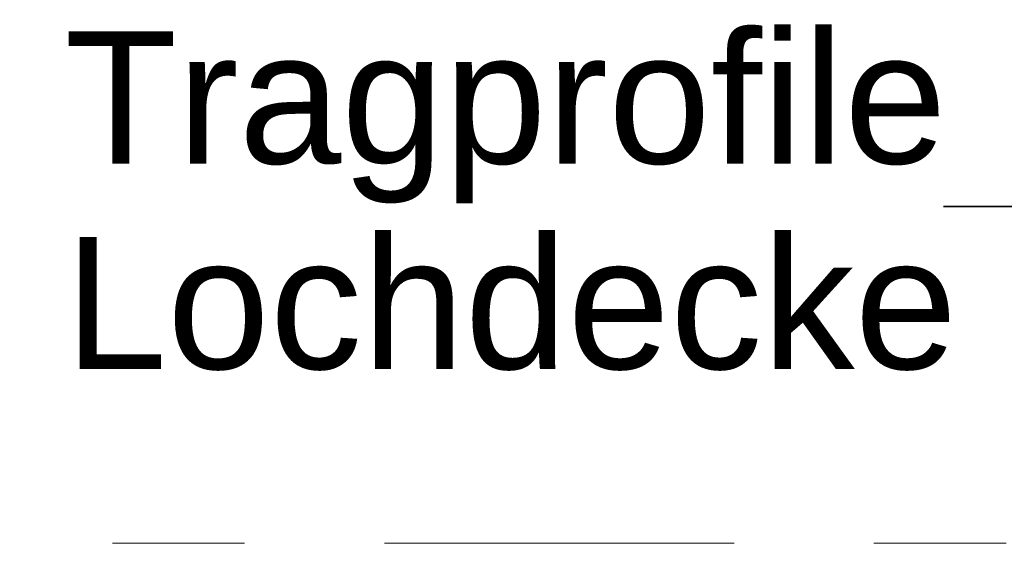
# Model space of a CAD drawing. Header units: metres. Extents: x -3.6 to 84.5, y -11 to 16.8.
# Tile 3 of 256: x -1.874 to -1.129, y 0.55 to 0.946. Entities that reach past the tile are written whole.
import ezdxf

# ---------------------------------------------------------------- set-up
doc = ezdxf.new("R2010")
doc.units = ezdxf.units.M
doc.header["$MEASUREMENT"] = 0
doc.linetypes.add('Achse', pattern=[0.2, 0.1, -0.05, 0, -0.05])
doc.linetypes.add('Strichlinie doppelt', pattern=[0.546806, 0.264583, -0.105833, 0.070556, -0.105833])
for name, color, linetype in [('451 - Universal.Achsen Raster', 7, 'Continuous'), ('Neubau_154 - Bemaßung_ Beschriftung.Ausbau - Deckenspiegel', 7, 'Continuous'), ('Neubau_651 - Abdeckung.Decke abgehängt_ bekleidet', 7, 'Continuous')]:
    doc.layers.add(name, color=color, linetype=linetype)
doc.styles.add('ERSTELLTER_STIL_2', font='txt')

msp = doc.modelspace()

# ---------------------------------------------------------------- linework, layer by layer
at = {"layer": '451 - Universal.Achsen Raster', "color": 160, "linetype": 'Strichlinie doppelt', "lineweight": 9, "true_color": 0x3232ff}
msp.add_line((64.93503, 0.54998), (-3.175, 0.54998), dxfattribs=at)
at = {"layer": 'Neubau_651 - Abdeckung.Decke abgehängt_ bekleidet', "color": 1, "linetype": 'Achse', "lineweight": 35}
msp.add_line((-1.175, 0.80498), (-0.34821, 0.80498), dxfattribs=at)

# ---------------------------------------------------------------- texts
at = {"layer": 'Neubau_154 - Bemaßung_ Beschriftung.Ausbau - Deckenspiegel', "color": 1, "linetype": 'Continuous', "lineweight": 13, "insert": (-1.8403, 0.68055), "char_height": 0.1, "attachment_point": 7, "line_spacing_factor": 0.93321, "style": 'ERSTELLTER_STIL_2'}
msp.add_mtext('\\A1;{\\pql;\\fArial|b0|i0|c0|p38;Tragprofile\\P\\pql;\\fArial|b0|i0|c0|p38;Lochdecke}', dxfattribs=at)

doc.saveas('drawing.dxf')
